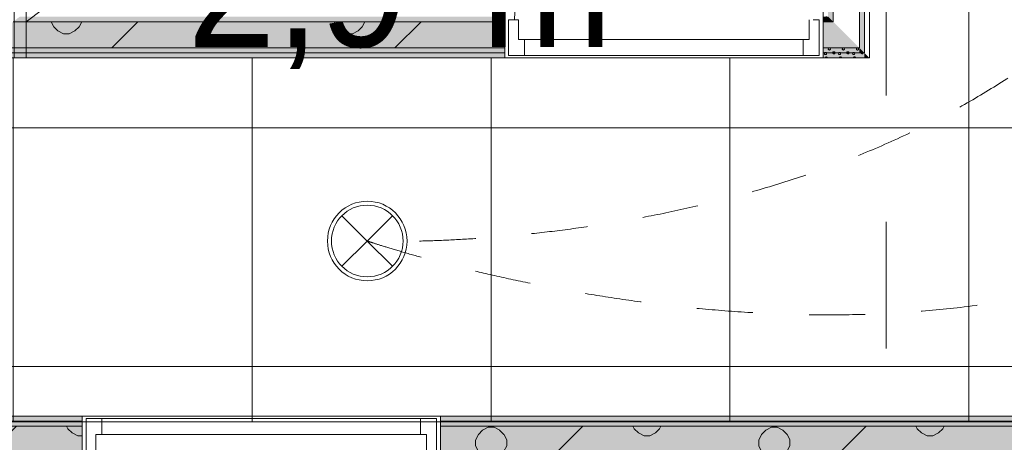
# Model space of a CAD drawing. Header units: millimetres. Extents: x -2932 to 42461, y -10716 to 17298.
# Tile 32 of 168: x 9424 to 11897, y 3394 to 4456. Entities that reach past the tile are written whole.
import ezdxf

# ---------------------------------------------------------------- set-up
doc = ezdxf.new("R2010")
doc.units = ezdxf.units.MM
doc.header["$MEASUREMENT"] = 0
for name, pattern in [('Aligning Line', [635, 317.5, -317.5]), ('Small Dashed', [282.222222, 141.111111, -141.111111]), ('Wipeout_Contour', [1000, 0, -1000])]:
    doc.linetypes.add(name, pattern=pattern)
for name, color, linetype, lineweight in [('0_Pen_No__1', 7, 'Continuous', 13), ('ARCHICAD Zone Stamps_Pen_No__1', 7, 'Continuous', 13), ('Common Edges_Pen_No__1', 7, 'Continuous', 13), ('Cut Pattern-1_Pen_No__2', 8, 'Continuous', 15), ('Cut Pattern-3_Pen_No__1', 7, 'Continuous', 13), ('Doors-1_Pen_No__1', 7, 'Continuous', 13), ('Doors_Pen_No__1', 7, 'Continuous', 13), ('Grids-2_Pen_No__1', 7, 'Continuous', 13), ('I-WALL.IFC Model_Pen_No__1', 7, 'Continuous', 13), ('I-WALL.IFC Model_Pen_No__19', 255, 'Continuous', 0), ('Plan Swing_Pen_No__1', 7, 'Continuous', 13), ('SA_LAGI_Pen_No__1', 7, 'Continuous', 13), ('SA_LAGI_Pen_No__2', 8, 'Continuous', 15), ('SA_VALGUSTI_Pen_No__20', 1, 'Continuous', 0), ('Walls-1_Pen_No__1', 7, 'Continuous', 13), ('Walls_Pen_No__1', 7, 'Continuous', 13)]:
    doc.layers.add(name, color=color, linetype=linetype, lineweight=lineweight)
doc.layers.add('I-WALL.IFC Model', color=7, linetype='Continuous')
doc.layers.add('SA_LAGI_Pen_No__102', color=7, linetype='Continuous', lineweight=13, true_color=0xcccccc)
doc.styles.add('GENERATED_STYLE_1', font='txt', dxfattribs={"width": 0.95})
doc.styles.add('GENERATED_STYLE_2', font='txt', dxfattribs={"width": 0.84})
doc.dimstyles.new('GENERATED_STYLE__3', dxfattribs={"dimtxt": 200, "dimasz": 152, "dimexe": 0.18, "dimexo": 0.0625, "dimgap": 0.09, "dimtad": 1, "dimdec": 0, "dimzin": 0, "dimdsep": 46, "dimtxsty": 'GENERATED_STYLE_2', "dimblk": 'ARROWHEAD_2', "dimblk1": 'ARROWHEAD_2', "dimblk2": 'ARROWHEAD_2', "dimcen": 0.09, "dimse1": 1, "dimse2": 1, "dimclrd": 7, "dimclre": 7, "dimclrt": 7, "dimadec": 0, "dimazin": 0, "dimtfac": 1, "dimtdec": 4, "dimtmove": 0, "dimatfit": 3, "dimfxl": 0, "dimtolj": 1, "dimtzin": 0, "dimarcsym": 0})
pattern_1 = [(45, (-3e-10, 2e-10), (0, 35.35534), [0.99999, -48.99987]), (315, (3.89, 0.707), (0, 35.35534), [0.99999, -48.99987]), (90, (-0.354, -2.12), (-35.35528, 0), [1.06066, -34.29462]), (71.565, (-0.354, -1.061), (3.2e-05, 35.355304), [1.118075, -110.68521]), (288.435, (4.596, 2e-10), (-3.2e-05, 35.355304), [1.118075, -110.68521]), (270, (4.95, -1.06), (35.35528, 0), [1.06066, -34.29462]), (251.565, (4.95, -2.121), (3.2e-05, 35.355304), [1.118075, -110.68521]), (225, (4.596, -3.182), (0, 35.35534), [0.99999, -48.99987]), (161.565, (1.768, -4.243), (-141.421051, 35.355386), [1.118075, -110.68521]), (135, (0.707, -3.89), (0, 35.35534), [0.99999, -48.99987]), (108.435, (-3e-10, -3.182), (-3.2e-05, 35.355304), [1.118075, -110.68521]), (180, (2.83, -4.243), (0, 35.35528), [1.06066, -34.29462]), (198.435, (3.889, -3.889), (141.421051, 35.355386), [1.118075, -110.68521]), (0, (-7.778, -10.253), (0, 35.35528), [1.06066, -34.29462]), (90, (-9.9, -13.435), (-35.35528, 0), [1.06066, -34.29462]), (71.565, (-9.9, -12.374), (3.2e-05, 35.355304), [1.118075, -110.68521]), (45, (-9.546, -11.314), (0, 35.35534), [0.99999, -48.99987]), (315, (-5.657, -10.607), (0, 35.35534), [0.99999, -48.99987]), (288.435, (-4.95, -11.314), (-3.2e-05, 35.355304), [1.118075, -110.68521]), (270, (-4.596, -12.374), (35.35528, 0), [1.06066, -34.29462]), (251.565, (-4.596, -13.435), (3.2e-05, 35.355304), [1.118075, -110.68521]), (225, (-4.95, -14.496), (0, 35.35534), [0.99999, -48.99987]), (161.565, (-7.778, -15.556), (-141.421051, 35.355386), [1.118075, -110.68521]), (135, (-8.84, -15.203), (0, 35.35534), [0.99999, -48.99987]), (108.435, (-9.546, -14.496), (-3.2e-05, 35.355304), [1.118075, -110.68521]), (180, (-6.718, -15.556), (0, 35.35528), [1.06066, -34.29462]), (198.435, (-5.657, -15.203), (141.421051, 35.355386), [1.118075, -110.68521]), (18.435, (-8.839, -10.607), (70.710443, 35.355323), [1.118075, -110.68521]), (341.565, (-6.718, -10.253), (-70.710443, 35.355323), [1.118075, -110.68521]), (0, (13.08, -8.485), (0, 35.35528), [1.06066, -34.29462]), (90, (10.96, -11.667), (-35.35528, 0), [1.06066, -34.29462]), (71.565, (10.96, -10.607), (3.2e-05, 35.355304), [1.118075, -110.68521]), (45, (11.314, -9.546), (0, 35.35534), [0.99999, -48.99987]), (315, (15.203, -8.84), (0, 35.35534), [0.99999, -48.99987]), (288.435, (15.91, -9.546), (-3.2e-05, 35.355304), [1.118075, -110.68521]), (270, (16.263, -10.607), (35.35528, 0), [1.06066, -34.29462]), (251.565, (16.263, -11.667), (3.2e-05, 35.355304), [1.118075, -110.68521]), (225, (15.91, -12.728), (0, 35.35534), [0.99999, -48.99987]), (161.565, (13.081, -13.789), (-141.421051, 35.355386), [1.118075, -110.68521]), (135, (12.02, -13.435), (0, 35.35534), [0.99999, -48.99987]), (108.435, (11.314, -12.728), (-3.2e-05, 35.355304), [1.118075, -110.68521]), (180, (14.142, -13.79), (0, 35.35528), [1.06066, -34.29462]), (198.435, (15.203, -13.435), (141.421051, 35.355386), [1.118075, -110.68521]), (18.435, (12.021, -8.839), (70.710443, 35.355323), [1.118075, -110.68521]), (341.565, (14.142, -8.485), (-70.710443, 35.355323), [1.118075, -110.68521]), (0, (1.768, 1.06), (0, 35.35528), [1.06066, -34.29462]), (18.435, (0.707, 0.707), (70.710443, 35.355323), [1.118075, -110.68521]), (341.565, (2.828, 1.061), (-70.710443, 35.355323), [1.118075, -110.68521]), (0, (-5.657, 13.79), (0, 35.35528), [1.06066, -34.29462]), (90, (-7.778, 10.607), (-35.35528, 0), [1.06066, -34.29462]), (71.565, (-7.778, 11.667), (3.2e-05, 35.355304), [1.118075, -110.68521]), (45, (-7.425, 12.728), (0, 35.35534), [0.99999, -48.99987]), (315, (-3.536, 13.435), (0, 35.35534), [0.99999, -48.99987]), (288.435, (-2.828, 12.728), (-3.2e-05, 35.355304), [1.118075, -110.68521]), (270, (-2.475, 11.667), (35.35528, 0), [1.06066, -34.29462]), (251.565, (-2.475, 10.607), (3.2e-05, 35.355304), [1.118075, -110.68521]), (225, (-2.828, 9.546), (0, 35.35534), [0.99999, -48.99987]), (161.565, (-5.657, 8.485), (-141.421051, 35.355386), [1.118075, -110.68521]), (135, (-6.718, 8.84), (0, 35.35534), [0.99999, -48.99987]), (108.435, (-7.425, 9.546), (-3.2e-05, 35.355304), [1.118075, -110.68521]), (180, (-4.596, 8.485), (0, 35.35528), [1.06066, -34.29462]), (198.435, (-3.536, 8.839), (141.421051, 35.355386), [1.118075, -110.68521]), (18.435, (-6.718, 13.435), (70.710443, 35.355323), [1.118075, -110.68521]), (341.565, (-4.596, 13.789), (-70.710443, 35.355323), [1.118075, -110.68521]), (0, (9.546, 10.96), (0, 35.35528), [1.06066, -34.29462]), (90, (7.425, 7.778), (-35.35528, 0), [1.06066, -34.29462]), (71.565, (7.425, 8.839), (3.2e-05, 35.355304), [1.118075, -110.68521]), (45, (7.778, 9.9), (0, 35.35534), [0.99999, -48.99987]), (315, (11.667, 10.607), (0, 35.35534), [0.99999, -48.99987]), (288.435, (12.374, 9.9), (-3.2e-05, 35.355304), [1.118075, -110.68521]), (270, (12.728, 8.84), (35.35528, 0), [1.06066, -34.29462]), (251.565, (12.728, 7.778), (3.2e-05, 35.355304), [1.118075, -110.68521]), (225, (12.374, 6.718), (0, 35.35534), [0.99999, -48.99987]), (161.565, (9.546, 5.657), (-141.421051, 35.355386), [1.118075, -110.68521]), (135, (8.485, 6.01), (0, 35.35534), [0.99999, -48.99987]), (108.435, (7.778, 6.718), (-3.2e-05, 35.355304), [1.118075, -110.68521]), (180, (10.607, 5.657), (0, 35.35528), [1.06066, -34.29462]), (198.435, (11.667, 6.01), (141.421051, 35.355386), [1.118075, -110.68521]), (18.435, (8.485, 10.607), (70.710443, 35.355323), [1.118075, -110.68521]), (341.565, (10.607, 10.96), (-70.710443, 35.355323), [1.118075, -110.68521])]
pattern_2 = [(180, (-3e-10, 2e-10), (355.6, 355.6), [14.224, -696.974]), (90, (-46.23, 32), (355.6, 355.6), [14.224, -696.974]), (225, (24.9, 17.8), (-355.6, 355.6), [15.087, -487.807]), (206.565, (14.22, 7.11), (355.6, 355.5993), [15.904, -1574.386]), (63.435, (-46.23, 46.23), (355.5993, 355.6), [15.904, -1574.386]), (45, (-39.1, 60.45), (-355.6, 355.6), [15.087, -487.807]), (26.565, (-28.45, 71.12), (355.6, 355.5993), [15.904, -1574.386]), (360, (-14.22, 78.23), (355.6, 355.6), [14.224, -696.974]), (296.565, (24.89, 60.45), (-1066.7965, 1777.9974), [15.904, -1574.386]), (270, (32, 46.23), (355.6, 355.6), [14.224, -696.974]), (243.435, (32, 32), (355.5993, 355.6), [15.904, -1574.386]), (315, (14.2, 71.1), (355.6, 355.6), [15.087, -487.807]), (333.435, (-3e-10, 78.23), (-1777.9974, 1066.7965), [15.904, -1574.386]), (135, (181.36, 24.9), (355.6, 355.6), [15.087, -487.807]), (225, (234.7, 35.56), (-355.6, 355.6), [15.087, -487.807]), (206.565, (224.03, 24.9), (355.6, 355.5993), [15.904, -1574.386]), (180, (209.8, 17.78), (355.6, 355.6), [14.224, -696.974]), (90, (163.58, 49.8), (355.6, 355.6), [14.224, -696.974]), (63.435, (163.58, 64.01), (355.5993, 355.6), [15.904, -1574.386]), (45, (170.7, 78.23), (-355.6, 355.6), [15.087, -487.807]), (26.565, (181.36, 88.9), (355.6, 355.5993), [15.904, -1574.386]), (360, (195.58, 96), (355.6, 355.6), [14.224, -696.974]), (296.565, (234.7, 78.23), (-1066.7965, 1777.9974), [15.904, -1574.386]), (270, (241.8, 64), (355.6, 355.6), [14.224, -696.974]), (243.435, (241.8, 49.78), (355.5993, 355.6), [15.904, -1574.386]), (315, (224.03, 88.9), (355.6, 355.6), [15.087, -487.807]), (333.435, (209.8, 96.01), (-1777.9974, 1066.7965), [15.904, -1574.386]), (153.435, (195.58, 17.78), (-1066.7975, 355.5978), [15.904, -1574.386]), (116.565, (170.69, 35.56), (-355.5978, 1066.7975), [15.904, -1574.386]), (135, (-46.23, 216.9), (355.6, 355.6), [15.087, -487.807]), (225, (7.1, 227.6), (-355.6, 355.6), [15.087, -487.807]), (206.565, (-3.56, 216.92), (355.6, 355.5993), [15.904, -1574.386]), (180, (-17.78, 209.8), (355.6, 355.6), [14.224, -696.974]), (90, (-64, 241.8), (355.6, 355.6), [14.224, -696.974]), (63.435, (-64.01, 256.03), (355.5993, 355.6), [15.904, -1574.386]), (45, (-56.9, 270.26), (-355.6, 355.6), [15.087, -487.807]), (26.565, (-46.23, 280.92), (355.6, 355.5993), [15.904, -1574.386]), (360, (-32, 288.04), (355.6, 355.6), [14.224, -696.974]), (296.565, (7.11, 270.26), (-1066.7965, 1777.9974), [15.904, -1574.386]), (270, (14.22, 256.03), (355.6, 355.6), [14.224, -696.974]), (243.435, (14.22, 241.81), (355.5993, 355.6), [15.904, -1574.386]), (315, (-3.56, 280.9), (355.6, 355.6), [15.087, -487.807]), (333.435, (-17.78, 288.04), (-1777.9974, 1066.7965), [15.904, -1574.386]), (153.435, (-32, 209.8), (-1066.7975, 355.5978), [15.904, -1574.386]), (116.565, (-56.9, 227.58), (-355.5978, 1066.7975), [15.904, -1574.386]), (135, (-28.45, 7.1), (355.6, 355.6), [15.087, -487.807]), (153.435, (-14.22, 2e-10), (-1066.7975, 355.5978), [15.904, -1574.386]), (116.565, (-39.12, 17.78), (-355.5978, 1066.7975), [15.904, -1574.386]), (135, (-81.8, -195.6), (355.6, 355.6), [15.087, -487.807]), (225, (-28.45, -184.9), (-355.6, 355.6), [15.087, -487.807]), (206.565, (-39.12, -195.58), (355.6, 355.5993), [15.904, -1574.386]), (180, (-53.34, -202.7), (355.6, 355.6), [14.224, -696.974]), (90, (-99.57, -170.7), (355.6, 355.6), [14.224, -696.974]), (63.435, (-99.57, -156.46), (355.5993, 355.6), [15.904, -1574.386]), (45, (-92.46, -142.24), (-355.6, 355.6), [15.087, -487.807]), (26.565, (-81.79, -131.57), (355.6, 355.5993), [15.904, -1574.386]), (360, (-67.56, -124.46), (355.6, 355.6), [14.224, -696.974]), (296.565, (-28.45, -142.24), (-1066.7965, 1777.9974), [15.904, -1574.386]), (270, (-21.34, -156.46), (355.6, 355.6), [14.224, -696.974]), (243.435, (-21.34, -170.69), (355.5993, 355.6), [15.904, -1574.386]), (315, (-39.1, -131.57), (355.6, 355.6), [15.087, -487.807]), (333.435, (-53.34, -124.46), (-1777.9974, 1066.7965), [15.904, -1574.386]), (153.435, (-67.56, -202.69), (-1066.7975, 355.5978), [15.904, -1574.386]), (116.565, (-92.46, -184.91), (-355.5978, 1066.7975), [15.904, -1574.386]), (135, (-206.25, -14.2), (355.6, 355.6), [15.087, -487.807]), (225, (-152.9, -3.55), (-355.6, 355.6), [15.087, -487.807]), (206.565, (-163.58, -14.22), (355.6, 355.5993), [15.904, -1574.386]), (180, (-177.8, -21.33), (355.6, 355.6), [14.224, -696.974]), (90, (-224.03, 10.67), (355.6, 355.6), [14.224, -696.974]), (63.435, (-224.03, 24.9), (355.5993, 355.6), [15.904, -1574.386]), (45, (-216.9, 39.1), (-355.6, 355.6), [15.087, -487.807]), (26.565, (-206.25, 49.78), (355.6, 355.5993), [15.904, -1574.386]), (360, (-192.02, 56.9), (355.6, 355.6), [14.224, -696.974]), (296.565, (-152.9, 39.12), (-1066.7965, 1777.9974), [15.904, -1574.386]), (270, (-145.8, 24.9), (355.6, 355.6), [14.224, -696.974]), (243.435, (-145.8, 10.67), (355.5993, 355.6), [15.904, -1574.386]), (315, (-163.6, 49.8), (355.6, 355.6), [15.087, -487.807]), (333.435, (-177.8, 56.9), (-1777.9974, 1066.7965), [15.904, -1574.386]), (153.435, (-192.02, -21.33), (-1066.7975, 355.5978), [15.904, -1574.386]), (116.565, (-216.92, -3.55), (-355.5978, 1066.7975), [15.904, -1574.386]), (225, (327.15, 35.56), (-355.6, 355.6), [])]

# ---------------------------------------------------------------- blocks, each defined once
blk = doc.blocks.new('*D123')
at = {"layer": '0_Pen_No__1', "color": 7, "linetype": 'Continuous', "lineweight": 13}
for p, q in [((-1293.9, 6067.7), (-1093.9, 5952.3)), ((-1043.9, 6010), (-1343.9, 6010)), ((-1193.9, 0), (-1193.9, 6010)), ((-1293.9, 57.7), (-1093.9, -57.7)), ((-1043.9, 0), (-1343.9, 0))]:
    blk.add_line(p, q, dxfattribs=at)
at = {"color": 254, "linetype": 'Wipeout_Contour', "lineweight": 0, "ltscale": 23652.51132}
blk.add_wipeout([(-1202, 5534), (-1202, 5984.1), (-1465.8, 5984.1), (-1465.8, 5534)], dxfattribs=at)
at = {"color": 254, "linetype": 'Wipeout_Contour', "lineweight": 0, "ltscale": 13170.371674}
blk.add_wipeout([(-1202, 2683.4), (-1202, 3326.6), (-1465.8, 3326.6), (-1465.8, 2683.4)], dxfattribs=at)
at = {"layer": '0_Pen_No__1', "color": 7, "lineweight": 13, "char_height": 200, "attachment_point": 7, "rotation": 90, "style": 'GENERATED_STYLE_2'}
for s, insert in [('\\A1;{\\pql;\\fArial|b0|i0|c0|p34;420}', (-1233.9, 5565.9)), ('\\A1;{\\pql;\\fArial|b0|i0|c0|p34;6\xa0010}', (-1233.9, 2715.3))]:
    blk.add_mtext(s, dxfattribs=dict(at, insert=insert))
blk = doc.blocks.new('ARROWHEAD_2')
at = {"color": 0, "linetype": 'Continuous', "lineweight": 0}
for p, q in [((-0.378, -0.655), (0.378, 0.655)), ((0, 0), (-1, 0))]:
    blk.add_line(p, q, dxfattribs=at)

msp = doc.modelspace()

# ---------------------------------------------------------------- hatches: boundary and pattern name
at = {"layer": 'I-WALL.IFC Model', "linetype": 'Continuous', "lineweight": 0, "true_color": 0x000000}
for points in [[(9407.7, 4451), (10642, 4451), (10642, 4463.5), (9423.8, 4463.5)], [(11454.5, 4463.5), (11442, 4463.5), (11442, 4451), (11454.5, 4451)], [(11467, 4451), (11454.5, 4463.5), (11454.5, 4451)], [(9322.3, 4385), (10642, 4385), (10642, 4451), (9407.7, 4451)], [(11467, 4451), (11442, 4451), (11442, 4385), (11467, 4385)], [(11533, 4385), (11467, 4451), (11467, 4385)], [(9306.2, 4372.5), (10642, 4372.5), (10642, 4385), (9322.3, 4385)], [(11533, 4385), (11442, 4385), (11442, 4372.5), (11533, 4372.5)], [(11545.5, 4372.5), (11533, 4385), (11533, 4372.5)], [(9290, 4360), (10642, 4360), (10642, 4372.5), (9306.2, 4372.5)], [(11545.5, 4372.5), (11442, 4372.5), (11442, 4360), (11545.5, 4360)], [(11558, 4360), (11545.5, 4372.5), (11545.5, 4360)], [(7107, 3447.5), (9580.5, 3447.5), (9580.5, 3460), (7107, 3460)], [(7107, 3435), (9580.5, 3435), (9580.5, 3447.5), (7107, 3447.5)], [(10480.5, 3447.5), (13565.5, 3447.5), (13565.5, 3460), (10480.5, 3460)], [(10480.5, 3435), (13565.5, 3435), (13565.5, 3447.5), (10480.5, 3447.5)], [(7107, 3369), (9580.5, 3369), (9580.5, 3435), (7107, 3435)], [(10480.5, 3369), (13565.5, 3369), (13565.5, 3435), (10480.5, 3435)]]:
    msp.add_hatch(color=178, dxfattribs=at).paths.add_polyline_path(points)

# ---------------------------------------------------------------- linework, layer by layer
at = {"layer": 'I-WALL.IFC Model_Pen_No__1', "color": 7, "linetype": 'Continuous', "lineweight": 13}
for p, q in [((10642, 4360), (10642, 4476)), ((11442, 4360), (11442, 4476)), ((9407.7, 4451), (10642, 4451)), ((11442, 4451), (11454.5, 4451)), ((11454.5, 4451), (11467, 4451)), ((9322.3, 4385), (10642, 4385)), ((11442, 4385), (11467, 4385)), ((11467, 4385), (11533, 4385)), ((9306.2, 4372.5), (10642, 4372.5)), ((11442, 4372.5), (11533, 4372.5)), ((11533, 4372.5), (11545.5, 4372.5)), ((7107, 3447.5), (9580.5, 3447.5)), ((9580.5, 3344), (9580.5, 3460)), ((10480.5, 3344), (10480.5, 3460)), ((10480.5, 3447.5), (13565.5, 3447.5)), ((7107, 3435), (9580.5, 3435)), ((10480.5, 3435), (13565.5, 3435))]:
    msp.add_line(p, q, dxfattribs=at)
at = {"layer": 'I-WALL.IFC Model_Pen_No__1', "color": 7, "linetype": 'Continuous', "lineweight": 13, "flags": 128}
for points in [[(9290, 4360), (10642, 4360)], [(11442, 4360), (11558, 4360)], [(9580.5, 3460), (7107, 3460)], [(13565.5, 3460), (10480.5, 3460)]]:
    msp.add_lwpolyline(points, dxfattribs=at)
at = {"layer": 'I-WALL.IFC Model_Pen_No__19', "color": 255, "linetype": 'Continuous', "lineweight": 0}
for p, q in [((11442, 4476), (11442, 4360)), ((11558, 4360), (11558, 4476)), ((10480.5, 3460), (9580.5, 3460))]:
    msp.add_line(p, q, dxfattribs=at)
at = {"layer": 'SA_LAGI_Pen_No__1', "color": 7, "linetype": 'Small Dashed', "lineweight": 13}
msp.add_line((9440, 4451), (11500, 6010), dxfattribs=at)
at = {"layer": 'SA_VALGUSTI_Pen_No__20', "color": 1, "linetype": 'Continuous', "lineweight": 0}
for q in [(10233.3, 3963.6), (10360.5, 3963.6), (10233.3, 3836.4), (10360.5, 3836.4)]:
    msp.add_line((10296.9, 3900), q, dxfattribs=at)
msp.add_circle((10296.9, 3900), 90, dxfattribs=at)
for start, end in [(0, 180), (180, 0)]:
    msp.add_arc((10296.9, 3900), 100, start, end, dxfattribs=at)
at = {"layer": 'SA_VALGUSTI_Pen_No__20', "color": 1, "linetype": 'Small Dashed', "lineweight": 0}
for points, knots in [([(12718.9, 5084), (12718.9, 5084), (12320.8, 4514.8), (11728.9, 4206), (11074.9, 3864.8), (10296.9, 3900), (10296.9, 3900)], [0, 0, 0, 0, 1, 1, 1, 2, 2, 2, 2]), ([(10296.9, 3900), (10296.9, 3900), (11043.3, 3641.9), (11796.2, 3734.4), (12009.1, 3760.5), (12220, 3813.6), (12433.1, 3795.6), (12698.7, 3773.2), (12938.8, 3637), (12938.8, 3637)], [0, 0, 0, 0, 1, 1, 1, 2, 2, 2, 3, 3, 3, 3])]:
    msp.add_open_spline(points, degree=3, knots=knots, dxfattribs=at)

# ---------------------------------------------------------------- texts
at = {"layer": 'ARCHICAD Zone Stamps_Pen_No__1', "color": 7, "lineweight": 13, "insert": (9845.3, 4775.4), "char_height": 300, "attachment_point": 1, "style": 'GENERATED_STYLE_1'}
msp.add_mtext('\\A1;{\\pql;\\pt0,100;\\fSwis721 Lt BT|b0|i0|c0|p34;2,9\\fSwis721 Lt BT|b0|i0|c0|p34;\\A1{\\H.66x;\\S^  ;}\\fSwis721 Lt BT|b0|i0|c0|p34; m\\fSwis721 Lt BT|b0|i0|c0|p34;\\A1{\\H.66x;\\S2^  ;}}', dxfattribs=at)

# ---------------------------------------------------------------- next in the draw order: dimensions: what is measured, and where the dimension line sits
at = {"color": 7, "linetype": 'Continuous', "lineweight": 13}
dim = msp.add_linear_dim(base=(-1193.9, 6010), p1=(15450.3, 0), p2=(680, 6010), angle=90, dimstyle='GENERATED_STYLE__3', dxfattribs=at)
dim.commit()
dim.dimension.update_dxf_attribs({"geometry": '*D123', "text_midpoint": (-1333.9, 3068.5), "dimtype": 160, "text_rotation": 90})

# ---------------------------------------------------------------- next in the draw order: hatches: boundary and pattern name
at = {"layer": 'Cut Pattern-1_Pen_No__2', "linetype": 'Continuous', "lineweight": 15}
h = msp.add_hatch(dxfattribs=at)
h.set_pattern_fill('FP_19_0001', color=8, style=0, pattern_type=2)
h.set_pattern_definition(pattern_2)
h.paths.add_polyline_path([(11533, 4385), (11533, 6010), (11467, 6010), (11467, 4385)])
h = msp.add_hatch(dxfattribs=at)
h.set_pattern_fill('FP_19_0001', color=8, style=0, pattern_type=2)
h.set_pattern_definition(pattern_2)
h.paths.add_polyline_path([(10642, 4451), (9440, 4451), (9440, 4385), (10642, 4385)])
h = msp.add_hatch(dxfattribs=at)
h.set_pattern_fill('FP_19_0001', color=8, style=0, pattern_type=2)
h.set_pattern_definition(pattern_2)
h.paths.add_polyline_path([(11467, 4451), (11442, 4451), (11442, 4385), (11467, 4385)])
h = msp.add_hatch(dxfattribs=at)
h.set_pattern_fill('FP_19_0001', color=8, style=0, pattern_type=2)
h.set_pattern_definition(pattern_2)
h.paths.add_polyline_path([(9580.5, 3435), (7107, 3435), (7107, 3369), (9580.5, 3369)])
h = msp.add_hatch(dxfattribs=at)
h.set_pattern_fill('FP_19_0001', color=8, style=0, pattern_type=2)
h.set_pattern_definition(pattern_2)
h.paths.add_polyline_path([(13565.5, 3435), (10480.5, 3435), (10480.5, 3369), (13565.5, 3369)])
at = {"layer": 'Cut Pattern-3_Pen_No__1', "linetype": 'Continuous', "lineweight": 13}
h = msp.add_hatch(dxfattribs=at)
h.set_pattern_fill('FP_18_0001', style=0, pattern_type=2)
h.set_pattern_definition(pattern_1)
h.paths.add_polyline_path([(11467, 4451), (11467, 6010), (11454.5, 6010), (11454.5, 4451)])
h = msp.add_hatch(dxfattribs=at)
h.set_pattern_fill('FP_18_0001', style=0, pattern_type=2)
h.set_pattern_definition(pattern_1)
h.paths.add_polyline_path([(11533, 4372.5), (11545.5, 4372.5), (11545.5, 6010), (11533, 6010)])
h = msp.add_hatch(dxfattribs=at)
h.set_pattern_fill('FP_1_0001', style=0, pattern_type=2)
h.set_pattern_definition([(45, (9012.5, 4382.5), (0, 250), [7.07, -346.48]), (315, (9040, 4387.5), (0, 250), [7.07, -346.48]), (90, (9010, 4367.5), (-250, 0), [7.5, -242.5]), (71.565, (9010, 4375), (0.0002, 250), [7.906, -782.664]), (288.435, (9045, 4382.5), (-0.0002, 250), [7.906, -782.664]), (270, (9047.5, 4375), (250, 0), [7.5, -242.5]), (251.565, (9047.5, 4367.5), (0.0002, 250), [7.906, -782.664]), (225, (9045, 4360), (0, 250), [7.07, -346.48]), (161.565, (9025, 4352.5), (-1000, 250.001), [7.906, -782.664]), (135, (9017.5, 4355), (0, 250), [7.07, -346.48]), (108.435, (9012.5, 4360), (-0.0002, 250), [7.906, -782.664]), (180, (9032.5, 4352.5), (0, 250), [7.5, -242.5]), (198.435, (9040, 4355), (1000, 250.001), [7.906, -782.664]), (2e-13, (8957.5, 4310), (0, 250), [7.5, -242.5]), (90, (8942.5, 4287.5), (-250, 0), [7.5, -242.5]), (71.565, (8942.5, 4295), (0.0002, 250), [7.906, -782.664]), (45, (8945, 4302.5), (0, 250), [7.07, -346.48]), (315, (8972.5, 4307.5), (0, 250), [7.07, -346.48]), (288.435, (8977.5, 4302.5), (-0.0002, 250), [7.906, -782.664]), (270, (8980, 4295), (250, 0), [7.5, -242.5]), (251.565, (8980, 4287.5), (0.0002, 250), [7.906, -782.664]), (225, (8977.5, 4280), (0, 250), [7.07, -346.48]), (161.565, (8957.5, 4272.5), (-1000, 250.001), [7.906, -782.664]), (135, (8950, 4275), (0, 250), [7.07, -346.48]), (108.435, (8945, 4280), (-0.0002, 250), [7.906, -782.664]), (180, (8965, 4272.5), (0, 250), [7.5, -242.5]), (198.435, (8972.5, 4275), (1000, 250.001), [7.906, -782.664]), (18.435, (8950, 4307.5), (500, 250.001), [7.906, -782.664]), (341.565, (8965, 4310), (-500, 250.001), [7.906, -782.664]), (2e-13, (9105, 4322.5), (0, 250), [7.5, -242.5]), (90, (9090, 4300), (-250, 0), [7.5, -242.5]), (71.565, (9090, 4307.5), (0.0002, 250), [7.906, -782.664]), (45, (9092.5, 4315), (0, 250), [7.07, -346.48]), (315, (9120, 4320), (0, 250), [7.07, -346.48]), (288.435, (9125, 4315), (-0.0002, 250), [7.906, -782.664]), (270, (9127.5, 4307.5), (250, 0), [7.5, -242.5]), (251.565, (9127.5, 4300), (0.0002, 250), [7.906, -782.664]), (225, (9125, 4292.5), (0, 250), [7.07, -346.48]), (161.565, (9105, 4285), (-1000, 250), [7.906, -782.664]), (135, (9097.5, 4287.5), (0, 250), [7.07, -346.48]), (108.435, (9092.5, 4292.5), (-0.0002, 250), [7.906, -782.664]), (180, (9112.5, 4285), (0, 250), [7.5, -242.5]), (198.435, (9120, 4287.5), (1000, 250), [7.906, -782.664]), (18.435, (9097.5, 4320), (500, 250), [7.906, -782.664]), (341.565, (9112.5, 4322.5), (-500, 250), [7.906, -782.664]), (2e-13, (9025, 4390), (0, 250), [7.5, -242.5]), (18.435, (9017.5, 4387.5), (500, 250), [7.906, -782.664]), (341.565, (9032.5, 4390), (-500, 250), [7.906, -782.664]), (2e-13, (8972.5, 4480), (0, 250), [7.5, -242.5]), (90, (8957.5, 4457.5), (-250, 0), [7.5, -242.5]), (71.565, (8957.5, 4465), (0.0002, 250), [7.906, -782.664]), (45, (8960, 4472.5), (0, 250), [7.07, -346.48]), (315, (8987.5, 4477.5), (0, 250), [7.07, -346.48]), (288.435, (8992.5, 4472.5), (-0.0002, 250), [7.906, -782.664]), (270, (8995, 4465), (250, 0), [7.5, -242.5]), (251.565, (8995, 4457.5), (0.0002, 250), [7.906, -782.664]), (225, (8992.5, 4450), (0, 250), [7.07, -346.48]), (161.565, (8972.5, 4442.5), (-1000, 250.001), [7.906, -782.664]), (135, (8965, 4445), (0, 250), [7.07, -346.48]), (108.435, (8960, 4450), (-0.0002, 250), [7.906, -782.664]), (180, (8980, 4442.5), (0, 250), [7.5, -242.5]), (198.435, (8987.5, 4445), (1000, 250.001), [7.906, -782.664]), (18.435, (8965, 4477.5), (500, 250), [7.906, -782.664]), (341.565, (8980, 4480), (-500, 250), [7.906, -782.664]), (2e-13, (9080, 4460), (0, 250), [7.5, -242.5]), (90, (9065, 4437.5), (-250, 0), [7.5, -242.5]), (71.565, (9065, 4445), (0.0002, 250), [7.906, -782.664]), (45, (9067.5, 4452.5), (0, 250), [7.07, -346.48]), (315, (9095, 4457.5), (0, 250), [7.07, -346.48]), (288.435, (9100, 4452.5), (-0.0002, 250), [7.906, -782.664]), (270, (9102.5, 4445), (250, 0), [7.5, -242.5]), (251.565, (9102.5, 4437.5), (0.0002, 250), [7.906, -782.664]), (225, (9100, 4430), (0, 250), [7.07, -346.48]), (161.565, (9080, 4422.5), (-1000, 250), [7.906, -782.664]), (135, (9072.5, 4425), (0, 250), [7.07, -346.48]), (108.435, (9067.5, 4430), (-0.0002, 250), [7.906, -782.664]), (180, (9087.5, 4422.5), (0, 250), [7.5, -242.5]), (198.435, (9095, 4425), (1000, 250), [7.906, -782.664]), (18.435, (9072.5, 4457.5), (500, 250), [7.906, -782.664]), (341.565, (9087.5, 4460), (-500, 250), [7.906, -782.664]), (90, (8910, 4255), (-250, 0), [])])
h.paths.add_polyline_path([(9440, 4510), (8790, 4510), (8790, 4360), (9440, 4360)])
h = msp.add_hatch(dxfattribs=at)
h.set_pattern_fill('FP_18_0001', style=0, pattern_type=2)
h.set_pattern_definition(pattern_1)
h.paths.add_polyline_path([(10642, 4463.5), (9440, 4463.5), (9440, 4451), (10642, 4451)])
h = msp.add_hatch(dxfattribs=at)
h.set_pattern_fill('FP_18_0001', style=0, pattern_type=2)
h.set_pattern_definition(pattern_1)
h.paths.add_polyline_path([(11454.5, 4463.5), (11442, 4463.5), (11442, 4451), (11454.5, 4451)])
h = msp.add_hatch(dxfattribs=at)
h.set_pattern_fill('FP_18_0001', style=0, pattern_type=2)
h.set_pattern_definition(pattern_1)
h.paths.add_polyline_path([(10642, 4385), (9440, 4385), (9440, 4372.5), (10642, 4372.5)])
h = msp.add_hatch(dxfattribs=at)
h.set_pattern_fill('FP_18_0001', style=0, pattern_type=2)
h.set_pattern_definition(pattern_1)
h.paths.add_polyline_path([(11533, 4385), (11442, 4385), (11442, 4372.5), (11533, 4372.5)])
h = msp.add_hatch(dxfattribs=at)
h.set_pattern_fill('FP_18_0001', style=0, pattern_type=2)
h.set_pattern_definition(pattern_1)
h.paths.add_polyline_path([(10642, 4372.5), (9440, 4372.5), (9440, 4360), (10642, 4360)])
h = msp.add_hatch(dxfattribs=at)
h.set_pattern_fill('FP_18_0001', style=0, pattern_type=2)
h.set_pattern_definition(pattern_1)
h.paths.add_polyline_path([(11545.5, 4372.5), (11442, 4372.5), (11442, 4360), (11545.5, 4360)])
h = msp.add_hatch(dxfattribs=at)
h.set_pattern_fill('FP_18_0001', style=0, pattern_type=2)
h.set_pattern_definition(pattern_1)
h.paths.add_polyline_path([(7107, 3435), (9580.5, 3435), (9580.5, 3447.5), (7107, 3447.5)])
h = msp.add_hatch(dxfattribs=at)
h.set_pattern_fill('FP_18_0001', style=0, pattern_type=2)
h.set_pattern_definition(pattern_1)
h.paths.add_polyline_path([(10480.5, 3435), (13565.5, 3435), (13565.5, 3447.5), (10480.5, 3447.5)])
at = {"layer": 'SA_LAGI_Pen_No__102', "linetype": 'Continuous', "lineweight": 13, "true_color": 0xcccccc}
h = msp.add_hatch(dxfattribs=at)
h.set_pattern_fill('Grid_60x60_0001', color=254, style=0, pattern_type=2)
h.set_pattern_definition([(180, (15407.45, 4784), (0, 600), []), (270, (15407.45, 4784), (600, 0), [])])
h.paths.add_polyline_path([(16188.8, 3445.5), (16188.8, 6010), (11558, 6010), (11558, 4360), (8190, 4360), (8190, 4478.5), (8790, 4476), (8790, 6010), (5453.8, 6010), (5453.8, 3445.5)])

# ---------------------------------------------------------------- next in the draw order: linework, layer by layer
at = {"layer": 'Common Edges_Pen_No__1', "color": 7, "linetype": 'Continuous', "lineweight": 13}
for p, q in [((11467, 4451), (11467, 6010)), ((11533, 4385), (11533, 6010)), ((11545.5, 4372.5), (11545.5, 6010)), ((9440, 4360), (9440, 4476)), ((10642, 4451), (9440, 4451)), ((11467, 4451), (11442, 4451)), ((10642, 4385), (9440, 4385)), ((11533, 4385), (11442, 4385)), ((10642, 4372.5), (9440, 4372.5)), ((11545.5, 4372.5), (11442, 4372.5)), ((9580.5, 3447.5), (7107, 3447.5)), ((13565.5, 3447.5), (10480.5, 3447.5)), ((9580.5, 3435), (7107, 3435)), ((13565.5, 3435), (10480.5, 3435))]:
    msp.add_line(p, q, dxfattribs=at)
at = {"layer": 'Doors-1_Pen_No__1', "color": 7, "linetype": 'Continuous', "lineweight": 13}
for p, q in [((10677, 4456), (10652, 4456)), ((10652, 4456), (10652, 4366)), ((10677, 4406), (10677, 4456)), ((11407, 4456), (11407, 4406)), ((11432, 4456), (11417, 4456)), ((11432, 4366), (11432, 4456)), ((10692, 4406), (10677, 4406)), ((10692, 4366), (10692, 4406)), ((11407, 4406), (11392, 4406)), ((11392, 4406), (11392, 4366)), ((10652, 4366), (10692, 4366)), ((11392, 4366), (11432, 4366)), ((9630.5, 3454), (9590.5, 3454)), ((9590.5, 3454), (9590.5, 3364)), ((9630.5, 3414), (9630.5, 3454)), ((10470.5, 3454), (10430.5, 3454)), ((10430.5, 3454), (10430.5, 3414)), ((10470.5, 3364), (10470.5, 3454)), ((9615.5, 3364), (9615.5, 3414)), ((9615.5, 3414), (9630.5, 3414)), ((10430.5, 3414), (10445.5, 3414)), ((10445.5, 3414), (10445.5, 3364))]:
    msp.add_line(p, q, dxfattribs=at)
at = {"layer": 'Doors_Pen_No__1', "color": 7, "linetype": 'Continuous', "lineweight": 13}
for p, q in [((10692, 4406), (11392, 4406)), ((11392, 4366), (10692, 4366)), ((9630.5, 3454), (10430.5, 3454)), ((10430.5, 3414), (9630.5, 3414))]:
    msp.add_line(p, q, dxfattribs=at)
at = {"layer": 'Grids-2_Pen_No__1', "color": 7, "linetype": 'Aligning Line', "lineweight": 13}
msp.add_line((11600, 14107.8), (11600, 273.4), dxfattribs=at)
at = {"layer": 'Plan Swing_Pen_No__1', "color": 7, "linetype": 'Continuous', "lineweight": 13}
msp.add_arc((11417, 4456), 750, 90, 180, dxfattribs=at)
at = {"layer": 'SA_LAGI_Pen_No__2', "color": 8, "linetype": 'Continuous', "lineweight": 15, "flags": 128}
msp.add_lwpolyline([(16188.8, 3445.5), (16188.8, 6010), (11558, 6010), (11558, 4360), (8190, 4360), (8190, 4478.5), (8790, 4476), (8790, 6010), (5453.8, 6010), (5453.8, 3445.5)], close=True, dxfattribs=at)
at = {"layer": 'Walls-1_Pen_No__1', "color": 7, "linetype": 'Continuous', "lineweight": 13}
for p, q in [((11442, 6010), (11442, 4360)), ((11558, 4360), (11558, 6010)), ((10642, 4360), (10642, 4476)), ((8190, 4360), (10642, 4360)), ((11442, 4360), (11558, 4360)), ((9580.5, 3460), (7107, 3460)), ((9580.5, 3344), (9580.5, 3460)), ((13565.5, 3460), (10480.5, 3460)), ((10480.5, 3460), (10480.5, 3344))]:
    msp.add_line(p, q, dxfattribs=at)
at = {"layer": 'Walls_Pen_No__1', "color": 7, "linetype": 'Continuous', "lineweight": 13}
for p, q in [((11442, 4360), (10642, 4360)), ((9580.5, 3460), (10480.5, 3460))]:
    msp.add_line(p, q, dxfattribs=at)

doc.saveas('drawing.dxf')
